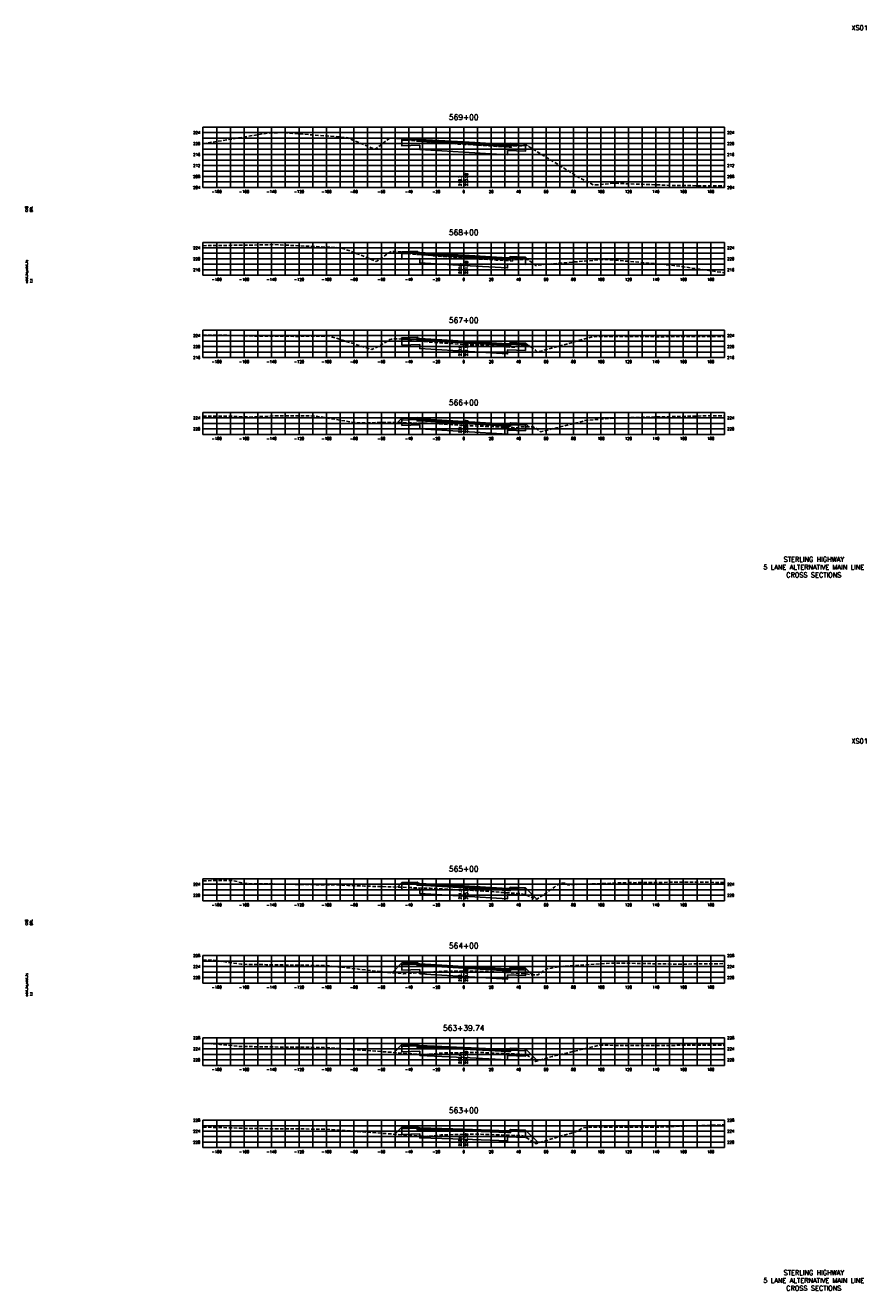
# Model space of a CAD drawing. Extents: x 37 to 10140, y -1968 to 9206.
# Tile 101 of 105: x 8797 to 9410, y 5736 to 6658. Entities that reach past the tile are written whole.
import ezdxf
from ezdxf.enums import TextEntityAlignment as Align

# ---------------------------------------------------------------- set-up
doc = ezdxf.new("R2010")
doc.units = 0
doc.header["$LTSCALE"] = 20
doc.header["$MEASUREMENT"] = 0
doc.linetypes.add('HIDDEN_050%', pattern=[0.1875, 0.125, -0.0625])
for name, color, linetype in [('S-AT-TXT175', 6, 'Continuous'), ('S-AT-TXT80', 1, 'Continuous'), ('XDATUM', 3, 'Continuous'), ('XEG', 1, 'HIDDEN_050%'), ('XFG', 2, 'Continuous'), ('XGRID', 251, 'Continuous'), ('XGRIDT', 2, 'Continuous'), ('XREF-BORDER', 7, 'Continuous')]:
    doc.layers.add(name, color=color, linetype=linetype)
doc.styles.add('L100', font='simplex.shx', dxfattribs={"height": 2})
doc.styles.add('L175', font='ROMANSM.shx', dxfattribs={"height": 3.5})
doc.styles.add('L80', font='ROMANSM.shx', dxfattribs={"height": 1.6})

# ---------------------------------------------------------------- blocks, each defined once
blk = doc.blocks.new('03025_00_att1')
at = {"layer": 'S-AT-TXT175', "style": 'L175'}
for tag, p in [('NUM', (32.402, 20.822)), ('LINE1', (30.64, 1.444)), ('LINE2', (30.64, 1.161)), ('LINE3', (30.64, 0.877))]:
    blk.add_attdef(tag, text='', height=0.175, dxfattribs=at).set_placement(p, align=Align.CENTER)
at = {"layer": 'S-AT-TXT80', "style": 'L80'}
for tag, p in [('DESIGNED', (2.094, 14.201)), ('CHECKED', (2.265, 14.201)), ('DRAFTED', (2.436, 14.201)), ('PCTB', (2.094, 11.605)), ('PSCALE', (2.265, 11.605)), ('PVIEW', (2.436, 11.605))]:
    blk.add_attdef(tag, p, '', height=0.08, rotation=90, dxfattribs=at)

msp = doc.modelspace()

# ---------------------------------------------------------------- linework, layer by layer
at = {"layer": 'XDATUM', "flags": 128}
for points in [[(9070.89, 6575.51), (9071, 6575.61), (9071, 6570.27), (9084, 6570.79), (9084, 6567.74), (9116, 6565.82), (9148, 6563.9), (9148, 6566.95), (9161, 6566.43), (9161, 6571.77), (9162.42, 6570.36)], [(9070.92, 6493.1), (9071, 6493.01), (9071, 6487.67), (9084, 6488.19), (9084, 6485.14), (9116, 6483.22), (9148, 6481.3), (9148, 6484.35), (9161, 6483.83), (9161, 6489.17), (9163.12, 6487.06)], [(9070.08, 6429.5), (9071, 6430.41), (9071, 6425.07), (9084, 6425.59), (9084, 6422.54), (9116, 6420.62), (9148, 6418.7), (9148, 6421.75), (9161, 6421.23), (9161, 6426.57), (9162.88, 6424.7)], [(9067.79, 6368.6), (9071, 6371.81), (9071, 6366.47), (9084, 6366.99), (9084, 6363.94), (9116, 6362.02), (9148, 6360.1), (9148, 6363.15), (9161, 6362.63), (9161, 6367.97), (9163.43, 6365.54)], [(9067.7, 6029.91), (9071, 6033.21), (9071, 6027.87), (9084, 6028.39), (9084, 6025.34), (9116, 6023.42), (9148, 6021.5), (9148, 6024.55), (9161, 6024.03), (9161, 6029.37), (9169.31, 6021.07)], [(9063.8, 5967.41), (9071, 5974.61), (9071, 5969.27), (9084, 5969.79), (9084, 5966.74), (9116, 5964.82), (9148, 5962.9), (9148, 5965.95), (9161, 5965.43), (9161, 5970.77), (9165.77, 5966.01)], [(9065.28, 5909.36), (9071, 5915.07), (9071, 5909.73), (9084, 5910.25), (9084, 5907.2), (9116, 5905.67), (9148, 5904.13), (9148, 5907.18), (9161, 5906.66), (9161, 5912), (9169.79, 5903.22)], [(9065.79, 5849.78), (9071, 5854.99), (9071, 5849.65), (9084, 5850.17), (9084, 5847.12), (9116, 5846.22), (9148, 5844.94), (9148, 5847.99), (9161, 5847.47), (9161, 5852.81), (9170.41, 5843.41)]]:
    msp.add_lwpolyline(points, dxfattribs=at)
at = {"layer": 'XEG', "flags": 128}
for points in [[(8926, 6572), (8935.52, 6573.45), (8973.06, 6579.62), (8983.58, 6580.04), (9023.52, 6577), (9031.64, 6576.27), (9035.64, 6574.33), (9051.22, 6567.94), (9051.84, 6568.1), (9059.51, 6574.02), (9061.19, 6575.27), (9061.71, 6575.61), (9062.73, 6575.98), (9066.5, 6575.71), (9072.86, 6575.42), (9073.26, 6574.81), (9073.54, 6574.42), (9098.37, 6572.71), (9112.26, 6571.66), (9116, 6571.43), (9138.1, 6570.04), (9150.87, 6569.3), (9151.4, 6570.1), (9151.61, 6570.39), (9154.91, 6570.46), (9161.86, 6570.49), (9163.38, 6570.14), (9163.7, 6569.73), (9201.71, 6546.22), (9210.84, 6541.73), (9222.04, 6542.76), (9223.87, 6543.14), (9268.36, 6541.47), (9271.93, 6541.42), (9306, 6541.11)], [(8926, 6497.53), (8929.53, 6497.64), (8959.5, 6497.94), (8977.65, 6498.37), (9011.11, 6496.73), (9025.76, 6496.1), (9033.83, 6493.57), (9052.28, 6486.05), (9055.64, 6488.2), (9061.95, 6492.71), (9062.81, 6493.15), (9063.19, 6493.47), (9066.61, 6493.29), (9073.18, 6493), (9073.68, 6492.23), (9073.98, 6491.87), (9100.23, 6489.74), (9112.65, 6488.74), (9116, 6488.53), (9139.74, 6487.1), (9151.22, 6486.36), (9151.7, 6486.99), (9151.86, 6487.25), (9154.88, 6487.39), (9162.16, 6487.53), (9162.91, 6487.13), (9163.32, 6486.99), (9167.15, 6484.29), (9168.02, 6483.45), (9168.47, 6483.03), (9170.17, 6483.43), (9217.41, 6487.46), (9218.22, 6487.61), (9227.2, 6486.98), (9266.33, 6483.46), (9269.18, 6483.14), (9306, 6477.84)], [(8926, 6432.27), (8943.18, 6432.21), (8969.64, 6431.54), (8996.02, 6431.46), (9017.83, 6431.75), (9038.2, 6425.32), (9048.96, 6421.85), (9053.15, 6423.71), (9062.14, 6429.09), (9063.15, 6429.42), (9064.67, 6429.66), (9067.83, 6429.62), (9074.98, 6429.23), (9075.47, 6428.58), (9075.75, 6428.49), (9102.31, 6426.45), (9114.72, 6425.62), (9116, 6425.55), (9127.92, 6424.97), (9153.01, 6423.48), (9153.45, 6424.11), (9153.74, 6424.36), (9160.63, 6424.57), (9163.97, 6424.76), (9164.48, 6424.17), (9164.86, 6424.02), (9168.22, 6421.37), (9168.92, 6420.77), (9169.79, 6420), (9207.21, 6430.4), (9210.17, 6431.16), (9211.51, 6431.29), (9212.99, 6431.31), (9243.95, 6431.29), (9257.57, 6431.22), (9258.77, 6431.22), (9301.87, 6431.32), (9306, 6431.27)], [(8926, 6373.38), (8944.61, 6373.32), (8959.53, 6372.62), (8978.08, 6373.45), (9007.82, 6373.39), (9034.11, 6368.99), (9039.24, 6368.3), (9042.03, 6368.37), (9052.84, 6368.6), (9055.99, 6368.63), (9056.88, 6368.64), (9059.06, 6368.71), (9062.67, 6368.71), (9088.4, 6368.14), (9110.67, 6366.89), (9116, 6366.55), (9117.69, 6366.45), (9151.91, 6364.92), (9155.73, 6364.73), (9156.16, 6365.39), (9156.18, 6365.41), (9156.28, 6365.41), (9166.71, 6365.61), (9167.07, 6365.34), (9167.25, 6365.25), (9170.87, 6362.93), (9171.97, 6361.92), (9200.49, 6368.97), (9204.44, 6370.22), (9212.05, 6370.77), (9217.98, 6371.23), (9229.7, 6371.98), (9230.75, 6372.02), (9233.16, 6372.1), (9248.09, 6372.51), (9249.23, 6372.53), (9249.59, 6372.54), (9252.89, 6372.62), (9297.52, 6373.62), (9302.93, 6373.53), (9306, 6373.47)], [(8926, 6034.55), (8939.74, 6034.8), (8947.31, 6034.84), (8948.48, 6034.56), (8956.59, 6032.47), (8961.28, 6032.44), (8966.77, 6032.4), (9007.52, 6031.7), (9014.19, 6031.58), (9023.73, 6031.52), (9031.49, 6031.2), (9033.72, 6031.14), (9036.75, 6030.98), (9043.77, 6030.68), (9078.42, 6029.57), (9082.11, 6029.36), (9084.64, 6029.28), (9088.53, 6029.18), (9091.64, 6029.06), (9093.78, 6028.98), (9116, 6027.8), (9117.27, 6027.73), (9122.74, 6027.55), (9150.29, 6025.61), (9157.47, 6025.14), (9160.23, 6024.53), (9160.92, 6024.39), (9168.07, 6021.5), (9169.13, 6020.95), (9182.03, 6029.89), (9186.21, 6032.75), (9187.36, 6032.78), (9188.34, 6032.81), (9189.32, 6032.84), (9189.94, 6032.86), (9191.91, 6031.65), (9236.24, 6033.22), (9237.7, 6033.2), (9239.94, 6033.17), (9257.39, 6033.36), (9282.83, 6033.58), (9286.1, 6033.64), (9306, 6033.25)], [(8926, 5976.6), (8932.91, 5976.82), (8932.95, 5976.82), (8933, 5976.81), (8933.16, 5976.78), (8953.82, 5973.67), (8958.52, 5973.6), (8971.86, 5973.38), (9016.3, 5972.73), (9024.31, 5971.83), (9062.83, 5967.48), (9072.36, 5966.8), (9093.32, 5968.05), (9095.09, 5968.13), (9095.46, 5968.19), (9098.05, 5968.51), (9116, 5968.64), (9121.88, 5968.68), (9125.66, 5968.75), (9154.15, 5967.22), (9158.16, 5967.03), (9159.14, 5966.89), (9160.05, 5966.88), (9165.56, 5966.01), (9165.67, 5966.01), (9165.82, 5966), (9170.03, 5965.9), (9175.61, 5969.99), (9175.9, 5970.2), (9186.42, 5972.07), (9224.15, 5974.55), (9228.67, 5974.55), (9258.99, 5974.02), (9270.91, 5973.81), (9272.68, 5973.79), (9275.08, 5973.8), (9306, 5974.16)], [(8926, 5916.08), (8938.4, 5915.25), (8952.88, 5913.75), (8989.15, 5913.22), (8997.08, 5913.27), (9015.71, 5913), (9062.04, 5909.59), (9085.07, 5907.91), (9093.83, 5908.31), (9096.46, 5908.5), (9097.41, 5908.67), (9099.19, 5908.96), (9107.71, 5909.13), (9116, 5909.28), (9126.38, 5909.47), (9147.95, 5908.46), (9157.55, 5908.14), (9161.46, 5907.52), (9162.45, 5907.29), (9166.33, 5904.15), (9168.37, 5902.79), (9180.5, 5906.45), (9214.99, 5914.69), (9229.69, 5914.52), (9263.62, 5914.34), (9271.56, 5914.62), (9306, 5914.8)], [(8926, 5854.97), (8944.55, 5854.48), (8957.09, 5854.02), (8980.12, 5853.75), (9011.13, 5853.52), (9015.6, 5853.45), (9080.48, 5848.71), (9088.29, 5848.18), (9095.99, 5848.73), (9096.6, 5848.76), (9096.8, 5848.8), (9099.55, 5849.3), (9116, 5849.62), (9123.84, 5849.77), (9126.53, 5849.86), (9131.67, 5849.65), (9157.36, 5848.81), (9158.13, 5848.79), (9160.9, 5848.14), (9161.99, 5847.11), (9168.43, 5842.81), (9197.37, 5851.56), (9202.96, 5854.35), (9205.88, 5854.62), (9208.58, 5854.84), (9216.52, 5854.82), (9257.21, 5854.88), (9265.69, 5855.28), (9300.26, 5856.49), (9305.83, 5856.52), (9306, 5856.51)]]:
    msp.add_lwpolyline(points, dxfattribs=at)
at = {"layer": 'XFG', "flags": 128}
for points in [[(9071, 6575.61), (9071, 6575.61), (9070.89, 6575.51)], [(9082, 6575.71), (9072, 6575.31), (9072, 6575.65), (9071, 6575.61), (9071, 6574.27), (9082, 6574.71), (9082, 6575.71)], [(9116, 6571.82), (9084, 6573.74), (9082, 6573.66), (9082, 6574.71), (9071, 6574.27), (9071, 6570.27), (9084, 6570.79), (9084, 6567.74), (9116, 6565.82)], [(9082, 6576.05), (9072, 6575.65), (9072, 6575.31), (9082, 6575.71), (9082, 6576.05)], [(9082, 6576.05), (9082, 6574.16), (9082.76, 6574.13), (9084, 6574.08), (9084, 6575.08), (9084, 6575.08), (9082.76, 6575.13), (9082.54, 6575.62), (9082.25, 6575.95), (9082, 6576.05)], [(9116, 6572.16), (9084, 6574.08), (9082, 6574.16), (9082, 6573.66), (9084, 6573.74), (9116, 6571.82)], [(9116, 6573.16), (9084, 6575.08), (9084, 6574.74), (9116, 6572.82)], [(9116, 6572.82), (9084, 6574.74), (9084, 6574.08), (9116, 6572.16)], [(9116, 6573.16), (9148, 6571.24), (9148, 6570.9), (9116, 6572.82)], [(9116, 6572.82), (9148, 6570.9), (9148, 6570.24), (9116, 6572.16)], [(9116, 6572.16), (9148, 6570.24), (9148, 6570.24), (9150, 6570.32), (9150, 6569.82), (9148, 6569.9), (9116, 6571.82)], [(9116, 6571.82), (9148, 6569.9), (9150, 6569.82), (9150, 6570.87), (9161, 6570.43), (9161, 6566.43), (9148, 6566.95), (9148, 6563.9), (9116, 6565.82)], [(9150, 6572.21), (9150, 6570.32), (9149.24, 6570.29), (9148, 6570.24), (9148, 6571.24), (9148, 6571.24), (9149.24, 6571.29), (9149.46, 6571.78), (9149.76, 6572.11), (9150, 6572.21)], [(9150, 6572.21), (9150, 6571.87), (9160, 6571.47), (9160, 6571.81), (9150, 6572.21)], [(9150, 6571.87), (9150, 6570.87), (9161, 6570.43), (9161, 6571.77), (9160, 6571.81), (9160, 6571.47), (9150, 6571.87)], [(9161, 6571.77), (9161, 6571.77), (9162.42, 6570.36)], [(9071, 6493.01), (9071, 6493.01), (9070.92, 6493.1)], [(9082, 6493.11), (9072, 6492.71), (9072, 6493.05), (9071, 6493.01), (9071, 6491.67), (9082, 6492.11), (9082, 6493.11)], [(9116, 6489.22), (9084, 6491.14), (9082, 6491.06), (9082, 6492.11), (9071, 6491.67), (9071, 6487.67), (9084, 6488.19), (9084, 6485.14), (9116, 6483.22)], [(9082, 6493.45), (9072, 6493.05), (9072, 6492.71), (9082, 6493.11), (9082, 6493.45)], [(9082, 6493.45), (9082, 6491.56), (9082.76, 6491.53), (9084, 6491.48), (9084, 6492.48), (9084, 6492.48), (9082.76, 6492.53), (9082.54, 6493.02), (9082.25, 6493.35), (9082, 6493.45)], [(9116, 6489.56), (9084, 6491.48), (9082, 6491.56), (9082, 6491.06), (9084, 6491.14), (9116, 6489.22)], [(9116, 6490.56), (9084, 6492.48), (9084, 6492.14), (9116, 6490.22)], [(9116, 6490.22), (9084, 6492.14), (9084, 6491.48), (9116, 6489.56)], [(9116, 6490.56), (9148, 6488.64), (9148, 6488.3), (9116, 6490.22)], [(9116, 6490.22), (9148, 6488.3), (9148, 6487.64), (9116, 6489.56)], [(9116, 6489.56), (9148, 6487.64), (9148, 6487.64), (9150, 6487.72), (9150, 6487.22), (9148, 6487.3), (9116, 6489.22)], [(9116, 6489.22), (9148, 6487.3), (9150, 6487.22), (9150, 6488.27), (9161, 6487.83), (9161, 6483.83), (9148, 6484.35), (9148, 6481.3), (9116, 6483.22)], [(9150, 6489.61), (9150, 6487.72), (9149.24, 6487.69), (9148, 6487.64), (9148, 6488.64), (9148, 6488.64), (9149.24, 6488.69), (9149.46, 6489.18), (9149.76, 6489.51), (9150, 6489.61)], [(9150, 6489.61), (9150, 6489.27), (9160, 6488.87), (9160, 6489.21), (9150, 6489.61)], [(9150, 6489.27), (9150, 6488.27), (9161, 6487.83), (9161, 6489.17), (9160, 6489.21), (9160, 6488.87), (9150, 6489.27)], [(9161, 6489.17), (9161, 6489.17), (9163.12, 6487.06)], [(9071, 6430.41), (9071, 6430.41), (9070.08, 6429.5)], [(9082, 6430.51), (9072, 6430.11), (9072, 6430.45), (9071, 6430.41), (9071, 6429.07), (9082, 6429.51), (9082, 6430.51)], [(9082, 6430.85), (9072, 6430.45), (9072, 6430.11), (9082, 6430.51), (9082, 6430.85)], [(9082, 6430.85), (9082, 6428.96), (9082.76, 6428.93), (9084, 6428.88), (9084, 6429.88), (9084, 6429.88), (9082.76, 6429.93), (9082.54, 6430.42), (9082.25, 6430.75), (9082, 6430.85)], [(9116, 6426.62), (9084, 6428.54), (9082, 6428.46), (9082, 6429.51), (9071, 6429.07), (9071, 6425.07), (9084, 6425.59), (9084, 6422.54), (9116, 6420.62)], [(9116, 6426.96), (9084, 6428.88), (9082, 6428.96), (9082, 6428.46), (9084, 6428.54), (9116, 6426.62)], [(9116, 6427.96), (9084, 6429.88), (9084, 6429.54), (9116, 6427.62)], [(9116, 6427.62), (9084, 6429.54), (9084, 6428.88), (9116, 6426.96)], [(9116, 6427.96), (9148, 6426.04), (9148, 6425.7), (9116, 6427.62)], [(9116, 6427.62), (9148, 6425.7), (9148, 6425.04), (9116, 6426.96)], [(9116, 6426.96), (9148, 6425.04), (9148, 6425.04), (9150, 6425.12), (9150, 6424.62), (9148, 6424.7), (9116, 6426.62)], [(9116, 6426.62), (9148, 6424.7), (9150, 6424.62), (9150, 6425.67), (9161, 6425.23), (9161, 6421.23), (9148, 6421.75), (9148, 6418.7), (9116, 6420.62)], [(9150, 6427.01), (9150, 6425.12), (9149.24, 6425.09), (9148, 6425.04), (9148, 6426.04), (9148, 6426.04), (9149.24, 6426.09), (9149.46, 6426.58), (9149.76, 6426.91), (9150, 6427.01)], [(9150, 6427.01), (9150, 6426.67), (9160, 6426.27), (9160, 6426.61), (9150, 6427.01)], [(9150, 6426.67), (9150, 6425.67), (9161, 6425.23), (9161, 6426.57), (9160, 6426.61), (9160, 6426.27), (9150, 6426.67)], [(9161, 6426.57), (9161, 6426.57), (9162.88, 6424.7)], [(9071, 6371.81), (9071, 6371.81), (9067.79, 6368.6)], [(9082, 6371.91), (9072, 6371.51), (9072, 6371.85), (9071, 6371.81), (9071, 6370.47), (9082, 6370.91), (9082, 6371.91)], [(9116, 6368.02), (9084, 6369.94), (9082, 6369.86), (9082, 6370.91), (9071, 6370.47), (9071, 6366.47), (9084, 6366.99), (9084, 6363.94), (9116, 6362.02)], [(9082, 6372.25), (9072, 6371.85), (9072, 6371.51), (9082, 6371.91), (9082, 6372.25)], [(9082, 6372.25), (9082, 6370.36), (9082.76, 6370.33), (9084, 6370.28), (9084, 6371.28), (9084, 6371.28), (9082.76, 6371.33), (9082.54, 6371.82), (9082.25, 6372.15), (9082, 6372.25)], [(9116, 6368.36), (9084, 6370.28), (9082, 6370.36), (9082, 6369.86), (9084, 6369.94), (9116, 6368.02)], [(9116, 6369.36), (9084, 6371.28), (9084, 6370.94), (9116, 6369.02)], [(9116, 6369.02), (9084, 6370.94), (9084, 6370.28), (9116, 6368.36)], [(9116, 6369.36), (9148, 6367.44), (9148, 6367.1), (9116, 6369.02)], [(9116, 6369.02), (9148, 6367.1), (9148, 6366.44), (9116, 6368.36)], [(9116, 6368.36), (9148, 6366.44), (9148, 6366.44), (9150, 6366.52), (9150, 6366.02), (9148, 6366.1), (9116, 6368.02)], [(9116, 6368.02), (9148, 6366.1), (9150, 6366.02), (9150, 6367.07), (9161, 6366.63), (9161, 6362.63), (9148, 6363.15), (9148, 6360.1), (9116, 6362.02)], [(9150, 6368.41), (9150, 6366.52), (9149.24, 6366.49), (9148, 6366.44), (9148, 6367.44), (9148, 6367.44), (9149.24, 6367.49), (9149.46, 6367.98), (9149.76, 6368.31), (9150, 6368.41)], [(9150, 6368.41), (9150, 6368.07), (9160, 6367.67), (9160, 6368.01), (9150, 6368.41)], [(9150, 6368.07), (9150, 6367.07), (9161, 6366.63), (9161, 6367.97), (9160, 6368.01), (9160, 6367.67), (9150, 6368.07)], [(9161, 6367.97), (9161, 6367.97), (9163.43, 6365.54)], [(9082, 6033.31), (9072, 6032.91), (9072, 6033.25), (9071, 6033.21), (9071, 6031.87), (9082, 6032.31), (9082, 6033.31)], [(9082, 6033.65), (9072, 6033.25), (9072, 6032.91), (9082, 6033.31), (9082, 6033.65)], [(9082, 6033.65), (9082, 6031.76), (9082.76, 6031.73), (9084, 6031.68), (9084, 6032.68), (9084, 6032.68), (9082.76, 6032.73), (9082.54, 6033.22), (9082.25, 6033.55), (9082, 6033.65)], [(9071, 6033.21), (9071, 6033.21), (9067.7, 6029.91)], [(9116, 6029.42), (9084, 6031.34), (9082, 6031.26), (9082, 6032.31), (9071, 6031.87), (9071, 6027.87), (9084, 6028.39), (9084, 6025.34), (9116, 6023.42)], [(9116, 6029.76), (9084, 6031.68), (9082, 6031.76), (9082, 6031.26), (9084, 6031.34), (9116, 6029.42)], [(9116, 6030.76), (9084, 6032.68), (9084, 6032.34), (9116, 6030.42)], [(9116, 6030.42), (9084, 6032.34), (9084, 6031.68), (9116, 6029.76)], [(9116, 6030.76), (9148, 6028.84), (9148, 6028.5), (9116, 6030.42)], [(9116, 6030.42), (9148, 6028.5), (9148, 6027.84), (9116, 6029.76)], [(9116, 6029.76), (9148, 6027.84), (9148, 6027.84), (9150, 6027.92), (9150, 6027.42), (9148, 6027.5), (9116, 6029.42)], [(9116, 6029.42), (9148, 6027.5), (9150, 6027.42), (9150, 6028.47), (9161, 6028.03), (9161, 6024.03), (9148, 6024.55), (9148, 6021.5), (9116, 6023.42)], [(9150, 6029.81), (9150, 6027.92), (9149.24, 6027.89), (9148, 6027.84), (9148, 6028.84), (9148, 6028.84), (9149.24, 6028.89), (9149.46, 6029.38), (9149.76, 6029.71), (9150, 6029.81)], [(9150, 6029.81), (9150, 6029.47), (9160, 6029.07), (9160, 6029.41), (9150, 6029.81)], [(9150, 6029.47), (9150, 6028.47), (9161, 6028.03), (9161, 6029.37), (9160, 6029.41), (9160, 6029.07), (9150, 6029.47)], [(9161, 6029.37), (9161, 6029.37), (9169.31, 6021.07)], [(9071, 5974.61), (9071, 5974.61), (9063.8, 5967.41)], [(9082, 5974.71), (9072, 5974.31), (9072, 5974.65), (9071, 5974.61), (9071, 5973.27), (9082, 5973.71), (9082, 5974.71)], [(9116, 5970.82), (9084, 5972.74), (9082, 5972.66), (9082, 5973.71), (9071, 5973.27), (9071, 5969.27), (9084, 5969.79), (9084, 5966.74), (9116, 5964.82)], [(9082, 5975.05), (9072, 5974.65), (9072, 5974.31), (9082, 5974.71), (9082, 5975.05)], [(9082, 5975.05), (9082, 5973.16), (9082.76, 5973.13), (9084, 5973.08), (9084, 5974.08), (9084, 5974.08), (9082.76, 5974.13), (9082.54, 5974.62), (9082.25, 5974.95), (9082, 5975.05)], [(9116, 5971.16), (9084, 5973.08), (9082, 5973.16), (9082, 5972.66), (9084, 5972.74), (9116, 5970.82)], [(9116, 5972.16), (9084, 5974.08), (9084, 5973.74), (9116, 5971.82)], [(9116, 5971.82), (9084, 5973.74), (9084, 5973.08), (9116, 5971.16)], [(9116, 5972.16), (9148, 5970.24), (9148, 5969.9), (9116, 5971.82)], [(9116, 5971.82), (9148, 5969.9), (9148, 5969.24), (9116, 5971.16)], [(9116, 5971.16), (9148, 5969.24), (9148, 5969.24), (9150, 5969.32), (9150, 5968.82), (9148, 5968.9), (9116, 5970.82)], [(9116, 5970.82), (9148, 5968.9), (9150, 5968.82), (9150, 5969.87), (9161, 5969.43), (9161, 5965.43), (9148, 5965.95), (9148, 5962.9), (9116, 5964.82)], [(9150, 5971.21), (9150, 5969.32), (9149.24, 5969.29), (9148, 5969.24), (9148, 5970.24), (9148, 5970.24), (9149.24, 5970.29), (9149.46, 5970.78), (9149.76, 5971.11), (9150, 5971.21)], [(9150, 5971.21), (9150, 5970.87), (9160, 5970.47), (9160, 5970.81), (9150, 5971.21)], [(9150, 5970.87), (9150, 5969.87), (9161, 5969.43), (9161, 5970.77), (9160, 5970.81), (9160, 5970.47), (9150, 5970.87)], [(9161, 5970.77), (9161, 5970.77), (9165.77, 5966.01)], [(9071, 5915.07), (9071, 5915.07), (9065.28, 5909.36)], [(9082, 5915.17), (9072, 5914.77), (9072, 5915.11), (9071, 5915.07), (9071, 5913.73), (9082, 5914.17), (9082, 5915.17)], [(9116, 5911.67), (9084, 5913.2), (9082, 5913.12), (9082, 5914.17), (9071, 5913.73), (9071, 5909.73), (9084, 5910.25), (9084, 5907.2), (9116, 5905.67)], [(9082, 5915.51), (9072, 5915.11), (9072, 5914.77), (9082, 5915.17), (9082, 5915.51)], [(9082, 5915.51), (9082, 5913.62), (9082.76, 5913.59), (9084, 5913.54), (9084, 5914.54), (9084, 5914.54), (9082.76, 5914.59), (9082.54, 5915.08), (9082.25, 5915.41), (9082, 5915.51)], [(9116, 5912.01), (9084, 5913.54), (9082, 5913.62), (9082, 5913.12), (9084, 5913.2), (9116, 5911.67)], [(9116, 5913.01), (9084, 5914.54), (9084, 5914.2), (9116, 5912.67)], [(9116, 5912.67), (9084, 5914.2), (9084, 5913.54), (9116, 5912.01)], [(9116, 5913.01), (9148, 5911.47), (9148, 5911.13), (9116, 5912.67)], [(9116, 5912.67), (9148, 5911.13), (9148, 5910.47), (9116, 5912.01)], [(9116, 5912.01), (9148, 5910.47), (9148, 5910.47), (9150, 5910.55), (9150, 5910.05), (9148, 5910.13), (9116, 5911.67)], [(9116, 5911.67), (9148, 5910.13), (9150, 5910.05), (9150, 5911.1), (9161, 5910.66), (9161, 5906.66), (9148, 5907.18), (9148, 5904.13), (9116, 5905.67)], [(9150, 5912.44), (9150, 5910.55), (9149.24, 5910.52), (9148, 5910.47), (9148, 5911.47), (9148, 5911.47), (9149.24, 5911.52), (9149.46, 5912.01), (9149.76, 5912.33), (9150, 5912.44)], [(9150, 5912.44), (9150, 5912.1), (9160, 5911.7), (9160, 5912.04), (9150, 5912.44)], [(9150, 5912.1), (9150, 5911.1), (9161, 5910.66), (9161, 5912), (9160, 5912.04), (9160, 5911.7), (9150, 5912.1)], [(9161, 5912), (9161, 5912), (9169.79, 5903.22)], [(9071, 5854.99), (9071, 5854.99), (9065.79, 5849.78)], [(9082, 5855.09), (9072, 5854.69), (9072, 5855.03), (9071, 5854.99), (9071, 5853.65), (9082, 5854.09), (9082, 5855.09)], [(9116, 5852.22), (9084, 5853.12), (9082, 5853.04), (9082, 5854.09), (9071, 5853.65), (9071, 5849.65), (9084, 5850.17), (9084, 5847.12), (9116, 5846.22)], [(9082, 5855.43), (9072, 5855.03), (9072, 5854.69), (9082, 5855.09), (9082, 5855.43)], [(9082, 5855.43), (9082, 5853.54), (9082.76, 5853.51), (9084, 5853.46), (9084, 5854.46), (9084, 5854.46), (9082.76, 5854.51), (9082.54, 5855), (9082.25, 5855.33), (9082, 5855.43)], [(9116, 5852.56), (9084, 5853.46), (9082, 5853.54), (9082, 5853.04), (9084, 5853.12), (9116, 5852.22)], [(9116, 5853.56), (9084, 5854.46), (9084, 5854.12), (9116, 5853.22)], [(9116, 5853.22), (9084, 5854.12), (9084, 5853.46), (9116, 5852.56)], [(9116, 5853.56), (9148, 5852.28), (9148, 5851.94), (9116, 5853.22)], [(9116, 5853.22), (9148, 5851.94), (9148, 5851.28), (9116, 5852.56)], [(9116, 5852.56), (9148, 5851.28), (9148, 5851.28), (9150, 5851.36), (9150, 5850.86), (9148, 5850.94), (9116, 5852.22)], [(9116, 5852.22), (9148, 5850.94), (9150, 5850.86), (9150, 5851.91), (9161, 5851.47), (9161, 5847.47), (9148, 5847.99), (9148, 5844.94), (9116, 5846.22)], [(9150, 5853.25), (9150, 5851.36), (9149.24, 5851.33), (9148, 5851.28), (9148, 5852.28), (9148, 5852.28), (9149.24, 5852.33), (9149.46, 5852.82), (9149.76, 5853.15), (9150, 5853.25)], [(9150, 5853.25), (9150, 5852.91), (9160, 5852.51), (9160, 5852.85), (9150, 5853.25)], [(9150, 5852.91), (9150, 5851.91), (9161, 5851.47), (9161, 5852.81), (9160, 5852.85), (9160, 5852.51), (9150, 5852.91)], [(9161, 5852.81), (9161, 5852.81), (9170.41, 5843.41)]]:
    msp.add_lwpolyline(points, dxfattribs=at)
at = {"layer": 'XGRID'}
for p, q in [((8926, 6540), (8926, 6584)), ((8926, 6584), (9306, 6584)), ((8926, 6580), (9306, 6580)), ((8936, 6540), (8936, 6584)), ((8946, 6540), (8946, 6584)), ((8956, 6540), (8956, 6584)), ((8966, 6540), (8966, 6584)), ((8976, 6540), (8976, 6584)), ((8986, 6540), (8986, 6584)), ((8996, 6540), (8996, 6584)), ((9006, 6540), (9006, 6584)), ((9016, 6540), (9016, 6584)), ((9026, 6540), (9026, 6584)), ((9036, 6540), (9036, 6584)), ((9046, 6540), (9046, 6584)), ((9056, 6540), (9056, 6584)), ((9066, 6540), (9066, 6584)), ((9076, 6540), (9076, 6584)), ((9086, 6540), (9086, 6584)), ((9096, 6540), (9096, 6584)), ((9106, 6540), (9106, 6584)), ((9116, 6540), (9116, 6584)), ((9126, 6540), (9126, 6584)), ((9136, 6540), (9136, 6584)), ((9146, 6540), (9146, 6584)), ((9156, 6540), (9156, 6584)), ((9166, 6540), (9166, 6584)), ((9176, 6540), (9176, 6584)), ((9186, 6540), (9186, 6584)), ((9196, 6540), (9196, 6584)), ((9206, 6540), (9206, 6584)), ((9216, 6540), (9216, 6584)), ((9226, 6540), (9226, 6584)), ((9236, 6540), (9236, 6584)), ((9246, 6540), (9246, 6584)), ((9256, 6540), (9256, 6584)), ((9266, 6540), (9266, 6584)), ((9276, 6540), (9276, 6584)), ((9286, 6540), (9286, 6584)), ((9296, 6540), (9296, 6584)), ((9306, 6540), (9306, 6584)), ((8926, 6576), (9306, 6576)), ((8926, 6572), (9306, 6572)), ((8926, 6568), (9306, 6568)), ((8926, 6564), (9306, 6564)), ((8926, 6560), (9306, 6560)), ((8926, 6556), (9306, 6556)), ((8926, 6552), (9306, 6552)), ((8926, 6548), (9306, 6548)), ((8926, 6544), (9306, 6544)), ((8926, 6540), (9306, 6540)), ((8926, 6476), (8926, 6500)), ((8926, 6500), (9306, 6500)), ((8926, 6496), (9306, 6496)), ((8936, 6476), (8936, 6500)), ((8946, 6476), (8946, 6500)), ((8956, 6476), (8956, 6500)), ((8966, 6476), (8966, 6500)), ((8976, 6476), (8976, 6500)), ((8986, 6476), (8986, 6500)), ((8996, 6476), (8996, 6500)), ((9006, 6476), (9006, 6500)), ((9016, 6476), (9016, 6500)), ((9026, 6476), (9026, 6500)), ((9036, 6476), (9036, 6500)), ((9046, 6476), (9046, 6500)), ((9056, 6476), (9056, 6500)), ((9066, 6476), (9066, 6500)), ((9076, 6476), (9076, 6500)), ((9086, 6476), (9086, 6500)), ((9096, 6476), (9096, 6500)), ((9106, 6476), (9106, 6500)), ((9116, 6476), (9116, 6500)), ((9126, 6476), (9126, 6500)), ((9136, 6476), (9136, 6500)), ((9146, 6476), (9146, 6500)), ((9156, 6476), (9156, 6500)), ((9166, 6476), (9166, 6500)), ((9176, 6476), (9176, 6500)), ((9186, 6476), (9186, 6500)), ((9196, 6476), (9196, 6500)), ((9206, 6476), (9206, 6500)), ((9216, 6476), (9216, 6500)), ((9226, 6476), (9226, 6500)), ((9236, 6476), (9236, 6500)), ((9246, 6476), (9246, 6500)), ((9256, 6476), (9256, 6500)), ((9266, 6476), (9266, 6500)), ((9276, 6476), (9276, 6500)), ((9286, 6476), (9286, 6500)), ((9296, 6476), (9296, 6500)), ((9306, 6476), (9306, 6500)), ((8926, 6492), (9306, 6492)), ((8926, 6488), (9306, 6488)), ((8926, 6484), (9306, 6484)), ((8926, 6480), (9306, 6480)), ((8926, 6476), (9306, 6476)), ((8926, 6416), (8926, 6436)), ((8926, 6436), (9306, 6436)), ((8926, 6432), (9306, 6432)), ((8936, 6416), (8936, 6436)), ((8946, 6416), (8946, 6436)), ((8956, 6416), (8956, 6436)), ((8966, 6416), (8966, 6436)), ((8976, 6416), (8976, 6436)), ((8986, 6416), (8986, 6436)), ((8996, 6416), (8996, 6436)), ((9006, 6416), (9006, 6436)), ((9016, 6416), (9016, 6436)), ((9026, 6416), (9026, 6436)), ((9036, 6416), (9036, 6436)), ((9046, 6416), (9046, 6436)), ((9056, 6416), (9056, 6436)), ((9066, 6416), (9066, 6436)), ((9076, 6416), (9076, 6436)), ((9086, 6416), (9086, 6436)), ((9096, 6416), (9096, 6436)), ((9106, 6416), (9106, 6436)), ((9116, 6416), (9116, 6436)), ((9126, 6416), (9126, 6436)), ((9136, 6416), (9136, 6436)), ((9146, 6416), (9146, 6436)), ((9156, 6416), (9156, 6436)), ((9166, 6416), (9166, 6436)), ((9176, 6416), (9176, 6436)), ((9186, 6416), (9186, 6436)), ((9196, 6416), (9196, 6436)), ((9206, 6416), (9206, 6436)), ((9216, 6416), (9216, 6436)), ((9226, 6416), (9226, 6436)), ((9236, 6416), (9236, 6436)), ((9246, 6416), (9246, 6436)), ((9256, 6416), (9256, 6436)), ((9266, 6416), (9266, 6436)), ((9276, 6416), (9276, 6436)), ((9286, 6416), (9286, 6436)), ((9296, 6416), (9296, 6436)), ((9306, 6416), (9306, 6436)), ((8926, 6428), (9306, 6428)), ((8926, 6424), (9306, 6424)), ((8926, 6420), (9306, 6420)), ((8926, 6416), (9306, 6416)), ((8926, 6360), (8926, 6376)), ((8926, 6376), (9306, 6376)), ((8936, 6360), (8936, 6376)), ((8946, 6360), (8946, 6376)), ((8956, 6360), (8956, 6376)), ((8966, 6360), (8966, 6376)), ((8976, 6360), (8976, 6376)), ((8986, 6360), (8986, 6376)), ((8996, 6360), (8996, 6376)), ((9006, 6360), (9006, 6376)), ((9016, 6360), (9016, 6376)), ((9026, 6360), (9026, 6376)), ((9036, 6360), (9036, 6376)), ((9046, 6360), (9046, 6376)), ((9056, 6360), (9056, 6376)), ((9066, 6360), (9066, 6376)), ((9076, 6360), (9076, 6376)), ((9086, 6360), (9086, 6376)), ((9096, 6360), (9096, 6376)), ((9106, 6360), (9106, 6376)), ((9116, 6360), (9116, 6376)), ((9126, 6360), (9126, 6376)), ((9136, 6360), (9136, 6376)), ((9146, 6360), (9146, 6376)), ((9156, 6360), (9156, 6376)), ((9166, 6360), (9166, 6376)), ((9176, 6360), (9176, 6376)), ((9186, 6360), (9186, 6376)), ((9196, 6360), (9196, 6376)), ((9206, 6360), (9206, 6376)), ((9216, 6360), (9216, 6376)), ((9226, 6360), (9226, 6376)), ((9236, 6360), (9236, 6376)), ((9246, 6360), (9246, 6376)), ((9256, 6360), (9256, 6376)), ((9266, 6360), (9266, 6376)), ((9276, 6360), (9276, 6376)), ((9286, 6360), (9286, 6376)), ((9296, 6360), (9296, 6376)), ((9306, 6360), (9306, 6376)), ((8926, 6372), (9306, 6372)), ((8926, 6368), (9306, 6368)), ((8926, 6364), (9306, 6364)), ((8926, 6360), (9306, 6360)), ((8926, 6020), (8926, 6036)), ((8926, 6036), (9306, 6036)), ((8936, 6020), (8936, 6036)), ((8946, 6020), (8946, 6036)), ((8956, 6020), (8956, 6036)), ((8966, 6020), (8966, 6036)), ((8976, 6020), (8976, 6036)), ((8986, 6020), (8986, 6036)), ((8996, 6020), (8996, 6036)), ((9006, 6020), (9006, 6036)), ((9016, 6020), (9016, 6036)), ((9026, 6020), (9026, 6036)), ((9036, 6020), (9036, 6036)), ((9046, 6020), (9046, 6036)), ((9056, 6020), (9056, 6036)), ((9066, 6020), (9066, 6036)), ((9076, 6020), (9076, 6036)), ((9086, 6020), (9086, 6036)), ((9096, 6020), (9096, 6036)), ((9106, 6020), (9106, 6036)), ((9116, 6020), (9116, 6036)), ((9126, 6020), (9126, 6036)), ((9136, 6020), (9136, 6036)), ((9146, 6020), (9146, 6036)), ((9156, 6020), (9156, 6036)), ((9166, 6020), (9166, 6036)), ((9176, 6020), (9176, 6036)), ((9186, 6020), (9186, 6036)), ((9196, 6020), (9196, 6036)), ((9206, 6020), (9206, 6036)), ((9216, 6020), (9216, 6036)), ((9226, 6020), (9226, 6036)), ((9236, 6020), (9236, 6036)), ((9246, 6020), (9246, 6036)), ((9256, 6020), (9256, 6036)), ((9266, 6020), (9266, 6036)), ((9276, 6020), (9276, 6036)), ((9286, 6020), (9286, 6036)), ((9296, 6020), (9296, 6036)), ((9306, 6020), (9306, 6036)), ((8926, 6032), (9306, 6032)), ((8926, 6028), (9306, 6028)), ((8926, 6024), (9306, 6024)), ((8926, 6020), (9306, 6020)), ((8926, 5960), (8926, 5980)), ((8926, 5980), (9306, 5980)), ((8936, 5960), (8936, 5980)), ((8946, 5960), (8946, 5980)), ((8956, 5960), (8956, 5980)), ((8966, 5960), (8966, 5980)), ((8976, 5960), (8976, 5980)), ((8986, 5960), (8986, 5980)), ((8996, 5960), (8996, 5980)), ((9006, 5960), (9006, 5980)), ((9016, 5960), (9016, 5980)), ((9026, 5960), (9026, 5980)), ((9036, 5960), (9036, 5980)), ((9046, 5960), (9046, 5980)), ((9056, 5960), (9056, 5980)), ((9066, 5960), (9066, 5980)), ((9076, 5960), (9076, 5980)), ((9086, 5960), (9086, 5980)), ((9096, 5960), (9096, 5980)), ((9106, 5960), (9106, 5980)), ((9116, 5960), (9116, 5980)), ((9126, 5960), (9126, 5980)), ((9136, 5960), (9136, 5980)), ((9146, 5960), (9146, 5980)), ((9156, 5960), (9156, 5980)), ((9166, 5960), (9166, 5980)), ((9176, 5960), (9176, 5980)), ((9186, 5960), (9186, 5980)), ((9196, 5960), (9196, 5980)), ((9206, 5960), (9206, 5980)), ((9216, 5960), (9216, 5980)), ((9226, 5960), (9226, 5980)), ((9236, 5960), (9236, 5980)), ((9246, 5960), (9246, 5980)), ((9256, 5960), (9256, 5980)), ((9266, 5960), (9266, 5980)), ((9276, 5960), (9276, 5980)), ((9286, 5960), (9286, 5980)), ((9296, 5960), (9296, 5980)), ((9306, 5960), (9306, 5980)), ((8926, 5976), (9306, 5976)), ((8926, 5972), (9306, 5972)), ((8926, 5968), (9306, 5968)), ((8926, 5964), (9306, 5964)), ((8926, 5960), (9306, 5960)), ((8926, 5900), (8926, 5920)), ((8926, 5920), (9306, 5920)), ((8926, 5916), (9306, 5916)), ((8936, 5900), (8936, 5920)), ((8946, 5900), (8946, 5920)), ((8956, 5900), (8956, 5920)), ((8966, 5900), (8966, 5920)), ((8976, 5900), (8976, 5920)), ((8986, 5900), (8986, 5920)), ((8996, 5900), (8996, 5920)), ((9006, 5900), (9006, 5920)), ((9016, 5900), (9016, 5920)), ((9026, 5900), (9026, 5920)), ((9036, 5900), (9036, 5920)), ((9046, 5900), (9046, 5920)), ((9056, 5900), (9056, 5920)), ((9066, 5900), (9066, 5920)), ((9076, 5900), (9076, 5920)), ((9086, 5900), (9086, 5920)), ((9096, 5900), (9096, 5920)), ((9106, 5900), (9106, 5920)), ((9116, 5900), (9116, 5920)), ((9126, 5900), (9126, 5920)), ((9136, 5900), (9136, 5920)), ((9146, 5900), (9146, 5920)), ((9156, 5900), (9156, 5920)), ((9166, 5900), (9166, 5920)), ((9176, 5900), (9176, 5920)), ((9186, 5900), (9186, 5920)), ((9196, 5900), (9196, 5920)), ((9206, 5900), (9206, 5920)), ((9216, 5900), (9216, 5920)), ((9226, 5900), (9226, 5920)), ((9236, 5900), (9236, 5920)), ((9246, 5900), (9246, 5920)), ((9256, 5900), (9256, 5920)), ((9266, 5900), (9266, 5920)), ((9276, 5900), (9276, 5920)), ((9286, 5900), (9286, 5920)), ((9296, 5900), (9296, 5920)), ((9306, 5900), (9306, 5920)), ((8926, 5912), (9306, 5912)), ((8926, 5908), (9306, 5908)), ((8926, 5904), (9306, 5904)), ((8926, 5900), (9306, 5900)), ((8926, 5840), (8926, 5860)), ((8926, 5860), (9306, 5860)), ((8936, 5840), (8936, 5860)), ((8946, 5840), (8946, 5860)), ((8956, 5840), (8956, 5860)), ((8966, 5840), (8966, 5860)), ((8976, 5840), (8976, 5860)), ((8986, 5840), (8986, 5860)), ((8996, 5840), (8996, 5860)), ((9006, 5840), (9006, 5860)), ((9016, 5840), (9016, 5860)), ((9026, 5840), (9026, 5860)), ((9036, 5840), (9036, 5860)), ((9046, 5840), (9046, 5860)), ((9056, 5840), (9056, 5860)), ((9066, 5840), (9066, 5860)), ((9076, 5840), (9076, 5860)), ((9086, 5840), (9086, 5860)), ((9096, 5840), (9096, 5860)), ((9106, 5840), (9106, 5860)), ((9116, 5840), (9116, 5860)), ((9126, 5840), (9126, 5860)), ((9136, 5840), (9136, 5860)), ((9146, 5840), (9146, 5860)), ((9156, 5840), (9156, 5860)), ((9166, 5840), (9166, 5860)), ((9176, 5840), (9176, 5860)), ((9186, 5840), (9186, 5860)), ((9196, 5840), (9196, 5860)), ((9206, 5840), (9206, 5860)), ((9216, 5840), (9216, 5860)), ((9226, 5840), (9226, 5860)), ((9236, 5840), (9236, 5860)), ((9246, 5840), (9246, 5860)), ((9256, 5840), (9256, 5860)), ((9266, 5840), (9266, 5860)), ((9276, 5840), (9276, 5860)), ((9286, 5840), (9286, 5860)), ((9296, 5840), (9296, 5860)), ((9306, 5840), (9306, 5860)), ((8926, 5856), (9306, 5856)), ((8926, 5852), (9306, 5852)), ((8926, 5848), (9306, 5848)), ((8926, 5844), (9306, 5844)), ((8926, 5840), (9306, 5840))]:
    msp.add_line(p, q, dxfattribs=at)

# ---------------------------------------------------------------- block references
at = {"layer": 'XREF-BORDER'}
ref = msp.add_blockref('03025_00_att1', (8756.44, 6238.23), dxfattribs=dict(at, xscale=20, yscale=20, zscale=20))
ref.add_attrib('LINE1', 'STERLING HIGHWAY', dxfattribs={"layer": 'S-AT-TXT175', "height": 3.5, "style": 'L175'}).set_placement((9371.07, 6267.1), align=Align.CENTER)
ref.add_attrib('LINE2', '5 LANE ALTERNATIVE MAIN LINE', dxfattribs={"layer": 'S-AT-TXT175', "height": 3.5, "style": 'L175'}).set_placement((9371.07, 6261.44), align=Align.CENTER)
ref.add_attrib('LINE3', 'CROSS SECTIONS', dxfattribs={"layer": 'S-AT-TXT175', "height": 3.5, "style": 'L175'}).set_placement((9371.07, 6255.77), align=Align.CENTER)
ref.add_attrib('NUM', 'XS01', dxfattribs={"layer": 'S-AT-TXT175', "height": 3.5, "style": 'L175'}).set_placement((9404.49, 6654.66), align=Align.CENTER)
ref.add_attrib('DESIGNED', 'CAB', (8798.33, 6522.25), dxfattribs={"layer": 'S-AT-TXT80', "height": 1.6, "rotation": 90, "style": 'L80'})
ref.add_attrib('CHECKED', 'DRL', (8801.74, 6522.25), dxfattribs={"layer": 'S-AT-TXT80', "height": 1.6, "rotation": 90, "style": 'L80'})
ref.add_attrib('PCTB', 'adot_hs,adot_fs', (8798.33, 6470.32), dxfattribs={"layer": 'S-AT-TXT80', "height": 1.6, "rotation": 90, "style": 'L80'})
ref.add_attrib('PSCALE', '1:1', (8801.74, 6470.32), dxfattribs={"layer": 'S-AT-TXT80', "height": 1.6, "rotation": 90, "style": 'L80'})
ref = msp.add_blockref('03025_00_att1', (8756.44, 5718.23), dxfattribs=dict(at, xscale=20, yscale=20, zscale=20))
ref.add_attrib('LINE1', 'STERLING HIGHWAY', dxfattribs={"layer": 'S-AT-TXT175', "height": 3.5, "style": 'L175'}).set_placement((9371.07, 5747.1), align=Align.CENTER)
ref.add_attrib('LINE2', '5 LANE ALTERNATIVE MAIN LINE', dxfattribs={"layer": 'S-AT-TXT175', "height": 3.5, "style": 'L175'}).set_placement((9371.07, 5741.44), align=Align.CENTER)
ref.add_attrib('LINE3', 'CROSS SECTIONS', dxfattribs={"layer": 'S-AT-TXT175', "height": 3.5, "style": 'L175'}).set_placement((9371.07, 5735.77), align=Align.CENTER)
ref.add_attrib('NUM', 'XS01', dxfattribs={"layer": 'S-AT-TXT175', "height": 3.5, "style": 'L175'}).set_placement((9404.49, 6134.66), align=Align.CENTER)
ref.add_attrib('DESIGNED', 'CAB', (8798.33, 6002.25), dxfattribs={"layer": 'S-AT-TXT80', "height": 1.6, "rotation": 90, "style": 'L80'})
ref.add_attrib('CHECKED', 'DRL', (8801.74, 6002.25), dxfattribs={"layer": 'S-AT-TXT80', "height": 1.6, "rotation": 90, "style": 'L80'})
ref.add_attrib('PCTB', 'adot_hs,adot_fs', (8798.33, 5950.32), dxfattribs={"layer": 'S-AT-TXT80', "height": 1.6, "rotation": 90, "style": 'L80'})
ref.add_attrib('PSCALE', '1:1', (8801.74, 5950.32), dxfattribs={"layer": 'S-AT-TXT80', "height": 1.6, "rotation": 90, "style": 'L80'})

# ---------------------------------------------------------------- texts
at = {"layer": 'XGRIDT', "style": 'L100'}
for s, p in [('569+00', (9116, 6588)), ('568+00', (9116, 6504)), ('567+00', (9116, 6440)), ('566+00', (9116, 6380)), ('565+00', (9116, 6040)), ('564+00', (9116, 5984)), ('563+39.74', (9116, 5924)), ('563+00', (9116, 5864))]:
    msp.add_text(s, height=4, dxfattribs=at).set_placement(p, align=Align.BOTTOM_CENTER)
for s, p in [('224', (8924, 6580)), ('220', (8924, 6572)), ('216', (8924, 6564)), ('212', (8924, 6556)), ('208', (8924, 6548)), ('204', (8924, 6540)), ('224', (8924, 6496)), ('220', (8924, 6488)), ('216', (8924, 6480)), ('224', (8924, 6432)), ('220', (8924, 6424)), ('216', (8924, 6416)), ('224', (8924, 6372)), ('220', (8924, 6364)), ('224', (8924, 6032)), ('220', (8924, 6024)), ('228', (8924, 5980)), ('224', (8924, 5972)), ('220', (8924, 5964)), ('228', (8924, 5920)), ('224', (8924, 5912)), ('220', (8924, 5904)), ('228', (8924, 5860)), ('224', (8924, 5852)), ('220', (8924, 5844))]:
    msp.add_text(s, height=2, dxfattribs=at).set_placement(p, align=Align.MIDDLE_RIGHT)
for s, p in [('224', (9308, 6580)), ('220', (9308, 6572)), ('216', (9308, 6564)), ('212', (9308, 6556)), ('208', (9308, 6548)), ('204', (9308, 6540)), ('224', (9308, 6496)), ('220', (9308, 6488)), ('216', (9308, 6480)), ('224', (9308, 6432)), ('220', (9308, 6424)), ('216', (9308, 6416)), ('224', (9308, 6372)), ('220', (9308, 6364)), ('224', (9308, 6032)), ('220', (9308, 6024)), ('228', (9308, 5980)), ('224', (9308, 5972)), ('220', (9308, 5964)), ('228', (9308, 5920)), ('224', (9308, 5912)), ('220', (9308, 5904)), ('228', (9308, 5860)), ('224', (9308, 5852)), ('220', (9308, 5844))]:
    msp.add_text(s, height=2, dxfattribs=at).set_placement(p, align=Align.MIDDLE_LEFT)
for s, p in [('219.7', (9115, 6541)), ('220.3', (9115, 6477)), ('220.8', (9115, 6417)), ('221.3', (9115, 6361)), ('221.9', (9115, 6021)), ('222.3', (9115, 5961)), ('222.6', (9115, 5901)), ('222.8', (9115, 5841))]:
    msp.add_text(s, height=2, rotation=90, dxfattribs=at).set_placement(p, align=Align.BOTTOM_LEFT)
for s, p in [('220.58', (9117, 6541)), ('221.28', (9117, 6477)), ('221.98', (9117, 6417)), ('222.68', (9117, 6361)), ('223.38', (9117, 6021)), ('224.08', (9117, 5961)), ('224.50', (9117, 5901)), ('224.78', (9117, 5841))]:
    msp.add_text(s, height=2, rotation=90, dxfattribs=at).set_placement(p, align=Align.TOP_LEFT)
for s, p in [('-180', (8936, 6538)), ('-160', (8956, 6538)), ('-140', (8976, 6538)), ('-120', (8996, 6538)), ('-100', (9016, 6538)), ('-80', (9036, 6538)), ('-60', (9056, 6538)), ('-40', (9076, 6538)), ('-20', (9096, 6538)), ('0', (9116, 6538)), ('20', (9136, 6538)), ('40', (9156, 6538)), ('60', (9176, 6538)), ('80', (9196, 6538)), ('100', (9216, 6538)), ('120', (9236, 6538)), ('140', (9256, 6538)), ('160', (9276, 6538)), ('180', (9296, 6538)), ('-180', (8936, 6474)), ('-160', (8956, 6474)), ('-140', (8976, 6474)), ('-120', (8996, 6474)), ('-100', (9016, 6474)), ('-80', (9036, 6474)), ('-60', (9056, 6474)), ('-40', (9076, 6474)), ('-20', (9096, 6474)), ('0', (9116, 6474)), ('20', (9136, 6474)), ('40', (9156, 6474)), ('60', (9176, 6474)), ('80', (9196, 6474)), ('100', (9216, 6474)), ('120', (9236, 6474)), ('140', (9256, 6474)), ('160', (9276, 6474)), ('180', (9296, 6474)), ('-180', (8936, 6414)), ('-160', (8956, 6414)), ('-140', (8976, 6414)), ('-120', (8996, 6414)), ('-100', (9016, 6414)), ('-80', (9036, 6414)), ('-60', (9056, 6414)), ('-40', (9076, 6414)), ('-20', (9096, 6414)), ('0', (9116, 6414)), ('20', (9136, 6414)), ('40', (9156, 6414)), ('60', (9176, 6414)), ('80', (9196, 6414)), ('100', (9216, 6414)), ('120', (9236, 6414)), ('140', (9256, 6414)), ('160', (9276, 6414)), ('180', (9296, 6414)), ('-180', (8936, 6358)), ('-160', (8956, 6358)), ('-140', (8976, 6358)), ('-120', (8996, 6358)), ('-100', (9016, 6358)), ('-80', (9036, 6358)), ('-60', (9056, 6358)), ('-40', (9076, 6358)), ('-20', (9096, 6358)), ('0', (9116, 6358)), ('20', (9136, 6358)), ('40', (9156, 6358)), ('60', (9176, 6358)), ('80', (9196, 6358)), ('100', (9216, 6358)), ('120', (9236, 6358)), ('140', (9256, 6358)), ('160', (9276, 6358)), ('180', (9296, 6358)), ('-180', (8936, 6018)), ('-160', (8956, 6018)), ('-140', (8976, 6018)), ('-120', (8996, 6018)), ('-100', (9016, 6018)), ('-80', (9036, 6018)), ('-60', (9056, 6018)), ('-40', (9076, 6018)), ('-20', (9096, 6018)), ('0', (9116, 6018)), ('20', (9136, 6018)), ('40', (9156, 6018)), ('60', (9176, 6018)), ('80', (9196, 6018)), ('100', (9216, 6018)), ('120', (9236, 6018)), ('140', (9256, 6018)), ('160', (9276, 6018)), ('180', (9296, 6018)), ('-180', (8936, 5958)), ('-160', (8956, 5958)), ('-140', (8976, 5958)), ('-120', (8996, 5958)), ('-100', (9016, 5958)), ('-80', (9036, 5958)), ('-60', (9056, 5958)), ('-40', (9076, 5958)), ('-20', (9096, 5958)), ('0', (9116, 5958)), ('20', (9136, 5958)), ('40', (9156, 5958)), ('60', (9176, 5958)), ('80', (9196, 5958)), ('100', (9216, 5958)), ('120', (9236, 5958)), ('140', (9256, 5958)), ('160', (9276, 5958)), ('180', (9296, 5958)), ('-180', (8936, 5898)), ('-160', (8956, 5898)), ('-140', (8976, 5898)), ('-120', (8996, 5898)), ('-100', (9016, 5898)), ('-80', (9036, 5898)), ('-60', (9056, 5898)), ('-40', (9076, 5898)), ('-20', (9096, 5898)), ('0', (9116, 5898)), ('20', (9136, 5898)), ('40', (9156, 5898)), ('60', (9176, 5898)), ('80', (9196, 5898)), ('100', (9216, 5898)), ('120', (9236, 5898)), ('140', (9256, 5898)), ('160', (9276, 5898)), ('180', (9296, 5898)), ('-180', (8936, 5838)), ('-160', (8956, 5838)), ('-140', (8976, 5838)), ('-120', (8996, 5838)), ('-100', (9016, 5838)), ('-80', (9036, 5838)), ('-60', (9056, 5838)), ('-40', (9076, 5838)), ('-20', (9096, 5838)), ('0', (9116, 5838)), ('20', (9136, 5838)), ('40', (9156, 5838)), ('60', (9176, 5838)), ('80', (9196, 5838)), ('100', (9216, 5838)), ('120', (9236, 5838)), ('140', (9256, 5838)), ('160', (9276, 5838)), ('180', (9296, 5838))]:
    msp.add_text(s, height=2, dxfattribs=at).set_placement(p, align=Align.TOP_CENTER)

doc.saveas('drawing.dxf')
